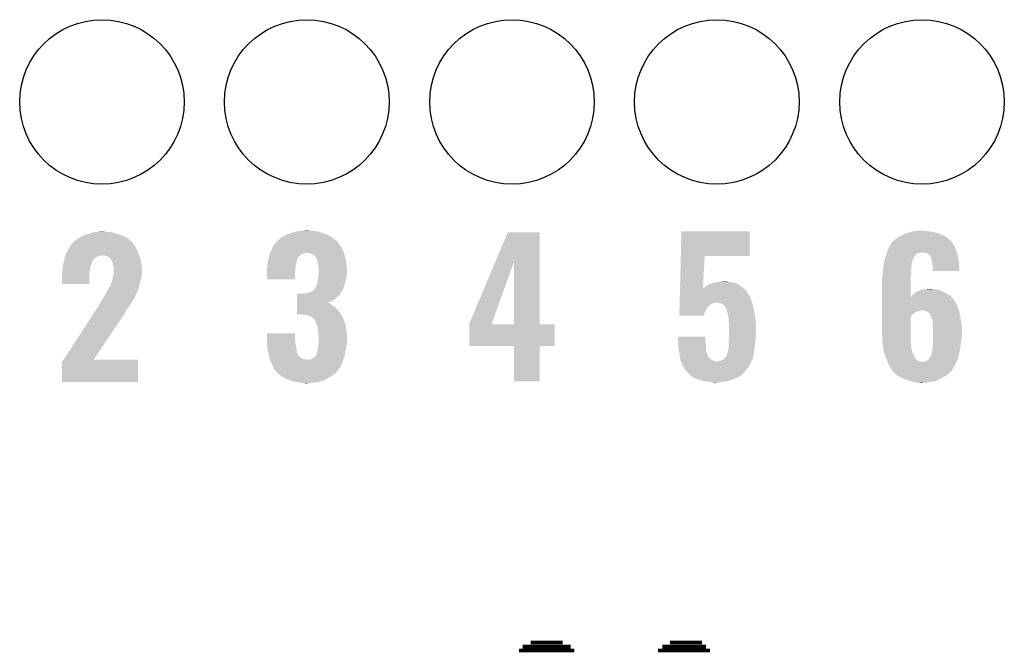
# Model space of a CAD drawing. Extents: x -0.05 to 0.95, y -0.15 to 1.54.
# Tile 17 of 32: x 0.28 to 0.56, y 0.75 to 0.94. Entities that reach past the tile are written whole.
import ezdxf

# ---------------------------------------------------------------- set-up
doc = ezdxf.new("R2010")
doc.units = 0
doc.layers.get('0').update_dxf_attribs({"linetype": 'CONTINUOUS'})
doc.layers.add('GEOMAGNETIC_2_CLICK_V101_GTO', color=14, linetype='CONTINUOUS')
doc.layers.add('GEOMAGNETIC_2_CLICK_V101_GTS', color=12, linetype='CONTINUOUS')

# ---------------------------------------------------------------- blocks, each defined once
blk = doc.blocks.new('ROUND_39')
blk.add_circle((0, 0), 0.0237)

msp = doc.modelspace()

# ---------------------------------------------------------------- linework, layer by layer
at = {"layer": 'GEOMAGNETIC_2_CLICK_V101_GTO', "const_width": 0.0011}
for points in [[(0.4259, 0.7576), (0.4351, 0.7576)], [(0.466, 0.7576), (0.4752, 0.7576)], [(0.4225, 0.7553), (0.4385, 0.7553)], [(0.4236, 0.7564), (0.4374, 0.7564)], [(0.4626, 0.7553), (0.4775, 0.7553)], [(0.4638, 0.7564), (0.4764, 0.7564)]]:
    msp.add_lwpolyline(points, dxfattribs=at)
at = {"layer": 'GEOMAGNETIC_2_CLICK_V101_GTO'}
for points in [[(0.36045, 0.8763), (0.3614, 0.8764), (0.3623, 0.8763), (0.3619, 0.8764)], [(0.2942, 0.8731), (0.2949, 0.8736), (0.3109, 0.8731), (0.31035, 0.8736)], [(0.2949, 0.8736), (0.29561, 0.8741), (0.31035, 0.8736), (0.3098, 0.8741)], [(0.29561, 0.8741), (0.2959, 0.8743), (0.3098, 0.8741), (0.3094, 0.8743)], [(0.2959, 0.8743), (0.2969, 0.8748), (0.3094, 0.8743), (0.3084, 0.8748)], [(0.2969, 0.8748), (0.2971, 0.8749), (0.3084, 0.8748), (0.30812, 0.8749)], [(0.2971, 0.8749), (0.2983, 0.8753), (0.30812, 0.8749), (0.307, 0.8753)], [(0.2983, 0.8753), (0.2986, 0.8754), (0.307, 0.8753), (0.30668, 0.8754)], [(0.2986, 0.8754), (0.29968, 0.8757), (0.30668, 0.8754), (0.3057, 0.8757)], [(0.29968, 0.8757), (0.3004, 0.8759), (0.3057, 0.8757), (0.3044, 0.8759)], [(0.3004, 0.8759), (0.3025, 0.876), (0.3034, 0.8759), (0.303, 0.876)], [(0.35295, 0.8734), (0.353, 0.8735), (0.3699, 0.8734), (0.36977, 0.8735)], [(0.353, 0.8735), (0.3535, 0.8738), (0.36977, 0.8735), (0.36938, 0.8738)], [(0.3535, 0.8738), (0.3541, 0.8743), (0.36938, 0.8738), (0.36873, 0.8743)], [(0.3541, 0.8743), (0.35425, 0.8744), (0.36873, 0.8743), (0.3686, 0.8744)], [(0.35425, 0.8744), (0.355, 0.8749), (0.3686, 0.8744), (0.36767, 0.8749)], [(0.355, 0.8749), (0.35552, 0.8751), (0.36767, 0.8749), (0.3673, 0.8751)], [(0.35552, 0.8751), (0.3563, 0.8754), (0.3673, 0.8751), (0.36646, 0.8754)], [(0.3563, 0.8754), (0.3577, 0.8759), (0.36646, 0.8754), (0.36506, 0.8759)], [(0.3577, 0.8759), (0.3589, 0.8761), (0.36506, 0.8759), (0.3645, 0.8761)], [(0.3589, 0.8761), (0.3595, 0.8762), (0.3645, 0.8761), (0.3633, 0.8762)], [(0.3595, 0.8762), (0.36045, 0.8763), (0.3633, 0.8762), (0.3623, 0.8763)], [(0.41575, 0.8674), (0.4193, 0.8758), (0.4285, 0.8674), (0.4285, 0.8758)], [(0.4193, 0.8758), (0.4193, 0.8758), (0.4285, 0.8758), (0.4193, 0.8758)], [(0.46913, 0.869), (0.4693, 0.8761), (0.489, 0.869), (0.489, 0.8761)], [(0.4693, 0.8761), (0.4693, 0.8761), (0.489, 0.8761), (0.4693, 0.8761)], [(0.5301, 0.873), (0.5306, 0.8735), (0.5472, 0.873), (0.5467, 0.8735)], [(0.5306, 0.8735), (0.5308, 0.8737), (0.5467, 0.8735), (0.54648, 0.8737)], [(0.5308, 0.8737), (0.5317, 0.8744), (0.54648, 0.8737), (0.5457, 0.8744)], [(0.5317, 0.8744), (0.5328, 0.875), (0.5457, 0.8744), (0.54459, 0.875)], [(0.5328, 0.875), (0.53307, 0.8751), (0.54459, 0.875), (0.5444, 0.8751)], [(0.53307, 0.8751), (0.5336, 0.8753), (0.5444, 0.8751), (0.54388, 0.8753)], [(0.5336, 0.8753), (0.5342, 0.8756), (0.54388, 0.8753), (0.5431, 0.8756)], [(0.5342, 0.8756), (0.5344, 0.8757), (0.5431, 0.8756), (0.54263, 0.8757)], [(0.5344, 0.8757), (0.5353, 0.8759), (0.54263, 0.8757), (0.5417, 0.8759)], [(0.5353, 0.8759), (0.5362, 0.8761), (0.5417, 0.8759), (0.5404, 0.8761)], [(0.5362, 0.8761), (0.5373, 0.8763), (0.5404, 0.8761), (0.5394, 0.8763)], [(0.29215, 0.8698), (0.2927, 0.8709), (0.3129, 0.8698), (0.3124, 0.8709)], [(0.2927, 0.8709), (0.2928, 0.8711), (0.3124, 0.8709), (0.3123, 0.8711)], [(0.2928, 0.8711), (0.29331, 0.8719), (0.3123, 0.8711), (0.3119, 0.8719)], [(0.29331, 0.8719), (0.2937, 0.8725), (0.3119, 0.8719), (0.31147, 0.8725)], [(0.2937, 0.8725), (0.2938, 0.8726), (0.31147, 0.8725), (0.3114, 0.8726)], [(0.2938, 0.8726), (0.2939, 0.8727), (0.3114, 0.8726), (0.3113, 0.8727)], [(0.2939, 0.8727), (0.2942, 0.8731), (0.3113, 0.8727), (0.3109, 0.8731)], [(0.3511, 0.8706), (0.35142, 0.8712), (0.37177, 0.8706), (0.3715, 0.8712)], [(0.35142, 0.8712), (0.3519, 0.8721), (0.3715, 0.8712), (0.3709, 0.8721)], [(0.3519, 0.8721), (0.35257, 0.8729), (0.3709, 0.8721), (0.3704, 0.8729)], [(0.35257, 0.8729), (0.35282, 0.8732), (0.3704, 0.8729), (0.37, 0.8732)], [(0.35282, 0.8732), (0.3529, 0.8733), (0.37, 0.8732), (0.36995, 0.8733)], [(0.3529, 0.8733), (0.35295, 0.8734), (0.36995, 0.8733), (0.3699, 0.8734)], [(0.52863, 0.8704), (0.5288, 0.8709), (0.5485, 0.8704), (0.54832, 0.8709)], [(0.5288, 0.8709), (0.52912, 0.8715), (0.54832, 0.8709), (0.5481, 0.8715)], [(0.52912, 0.8715), (0.5296, 0.8724), (0.5481, 0.8715), (0.5476, 0.8724)], [(0.5296, 0.8725), (0.5301, 0.873), (0.54753, 0.8725), (0.5472, 0.873)], [(0.5296, 0.8724), (0.5296, 0.8725), (0.5476, 0.8724), (0.54753, 0.8725)], [(0.29134, 0.8671), (0.2915, 0.8679), (0.2994, 0.8671), (0.29993, 0.8679)], [(0.2915, 0.8679), (0.29153, 0.868), (0.29993, 0.8679), (0.3, 0.868)], [(0.29153, 0.868), (0.29166, 0.8684), (0.3, 0.868), (0.3004, 0.8684)], [(0.29166, 0.8684), (0.29178, 0.8688), (0.3004, 0.8684), (0.301, 0.8688)], [(0.29178, 0.8688), (0.29181, 0.8689), (0.301, 0.8688), (0.3015, 0.8689)], [(0.29181, 0.8689), (0.29187, 0.8691), (0.3015, 0.8689), (0.3019, 0.8691)], [(0.29187, 0.8691), (0.29191, 0.8692), (0.3019, 0.8691), (0.3024, 0.8692)], [(0.29191, 0.8692), (0.292, 0.8695), (0.31311, 0.8692), (0.31301, 0.8695)], [(0.292, 0.8695), (0.29215, 0.8698), (0.31301, 0.8695), (0.3129, 0.8698)], [(0.3037, 0.869), (0.3027, 0.8692), (0.31319, 0.869), (0.31311, 0.8692)], [(0.3044, 0.8687), (0.3037, 0.869), (0.31329, 0.8687), (0.31319, 0.869)], [(0.3047, 0.8684), (0.3044, 0.8687), (0.3134, 0.8684), (0.31329, 0.8687)], [(0.3049, 0.8682), (0.3047, 0.8684), (0.31345, 0.8682), (0.3134, 0.8684)], [(0.3049, 0.8681), (0.3049, 0.8682), (0.31347, 0.8681), (0.31345, 0.8682)], [(0.3052, 0.8677), (0.3049, 0.8681), (0.31356, 0.8677), (0.31347, 0.8681)], [(0.3503, 0.8678), (0.35036, 0.8681), (0.3585, 0.8678), (0.3587, 0.8681)], [(0.35036, 0.8681), (0.35041, 0.8683), (0.3587, 0.8681), (0.3588, 0.8683)], [(0.35041, 0.8683), (0.35043, 0.8684), (0.3588, 0.8683), (0.3588, 0.8684)], [(0.35043, 0.8684), (0.35054, 0.8689), (0.3588, 0.8684), (0.3591, 0.8689)], [(0.35054, 0.8689), (0.3506, 0.8692), (0.3591, 0.8689), (0.3595, 0.8692)], [(0.3506, 0.8692), (0.35074, 0.8696), (0.3595, 0.8692), (0.3599, 0.8696)], [(0.35074, 0.8696), (0.35078, 0.8697), (0.3599, 0.8696), (0.3604, 0.8697)], [(0.35078, 0.8697), (0.35085, 0.8699), (0.3604, 0.8697), (0.361, 0.8699)], [(0.35085, 0.8699), (0.35092, 0.8701), (0.37207, 0.8699), (0.372, 0.8701)], [(0.35085, 0.8699), (0.35085, 0.8699), (0.361, 0.8699), (0.3614, 0.8699)], [(0.35092, 0.8701), (0.3511, 0.8706), (0.372, 0.8701), (0.37177, 0.8706)], [(0.3626, 0.8697), (0.3614, 0.8699), (0.37213, 0.8697), (0.37207, 0.8699)], [(0.363, 0.8695), (0.3626, 0.8697), (0.3722, 0.8695), (0.37213, 0.8697)], [(0.3635, 0.8692), (0.363, 0.8695), (0.3723, 0.8692), (0.3722, 0.8695)], [(0.3639, 0.8688), (0.3635, 0.8692), (0.37243, 0.8688), (0.3723, 0.8692)], [(0.364, 0.8686), (0.3639, 0.8688), (0.3725, 0.8686), (0.37243, 0.8688)], [(0.3643, 0.868), (0.364, 0.8686), (0.37261, 0.868), (0.3725, 0.8686)], [(0.3645, 0.8674), (0.3643, 0.868), (0.37271, 0.8674), (0.37261, 0.868)], [(0.4689, 0.8598), (0.46913, 0.869), (0.47551, 0.8598), (0.476, 0.869)], [(0.46913, 0.869), (0.46913, 0.869), (0.476, 0.869), (0.489, 0.869)], [(0.5277, 0.8674), (0.52796, 0.8683), (0.53574, 0.8674), (0.5361, 0.8683)], [(0.52796, 0.8683), (0.52814, 0.8689), (0.5361, 0.8683), (0.5363, 0.8689)], [(0.52814, 0.8689), (0.52817, 0.869), (0.5363, 0.8689), (0.5365, 0.869)], [(0.52817, 0.869), (0.5282, 0.8691), (0.5365, 0.869), (0.53655, 0.8691)], [(0.5282, 0.8691), (0.52823, 0.8692), (0.53655, 0.8691), (0.5366, 0.8692)], [(0.52823, 0.8692), (0.5284, 0.8697), (0.5366, 0.8692), (0.5372, 0.8697)], [(0.5284, 0.8697), (0.52847, 0.8699), (0.5372, 0.8697), (0.5379, 0.8699)], [(0.52847, 0.8699), (0.5285, 0.87), (0.5379, 0.8699), (0.5384, 0.87)], [(0.5285, 0.87), (0.52863, 0.8704), (0.54861, 0.87), (0.5485, 0.8704)], [(0.5393, 0.8699), (0.5387, 0.87), (0.54864, 0.8699), (0.54861, 0.87)], [(0.5402, 0.8697), (0.5398, 0.8699), (0.5487, 0.8697), (0.54864, 0.8699)], [(0.5406, 0.8694), (0.5402, 0.8697), (0.54879, 0.8694), (0.5487, 0.8697)], [(0.541, 0.869), (0.5406, 0.8694), (0.5489, 0.869), (0.54879, 0.8694)], [(0.5411, 0.8689), (0.541, 0.869), (0.54892, 0.8689), (0.5489, 0.869)], [(0.5412, 0.8684), (0.5411, 0.8689), (0.54901, 0.8684), (0.54892, 0.8689)], [(0.5414, 0.8677), (0.5412, 0.8684), (0.54914, 0.8677), (0.54901, 0.8684)], [(0.291, 0.865), (0.29109, 0.8656), (0.29892, 0.865), (0.299, 0.8656)], [(0.291, 0.8648), (0.291, 0.865), (0.2989, 0.8648), (0.29892, 0.865)], [(0.29109, 0.8656), (0.29119, 0.8663), (0.299, 0.8656), (0.2992, 0.8663)], [(0.29119, 0.8663), (0.2912, 0.8664), (0.2992, 0.8663), (0.29924, 0.8664)], [(0.2912, 0.8664), (0.29128, 0.8668), (0.29924, 0.8664), (0.2994, 0.8668)], [(0.29128, 0.8668), (0.29134, 0.8671), (0.2994, 0.8668), (0.2994, 0.8671)], [(0.3054, 0.8672), (0.3052, 0.8677), (0.31368, 0.8672), (0.31356, 0.8677)], [(0.30554, 0.8667), (0.3054, 0.8672), (0.3138, 0.8667), (0.31368, 0.8672)], [(0.3057, 0.8661), (0.30554, 0.8667), (0.31383, 0.8661), (0.3138, 0.8667)], [(0.3058, 0.8657), (0.3057, 0.8661), (0.31385, 0.8657), (0.31383, 0.8661)], [(0.3058, 0.8648), (0.3058, 0.8657), (0.3139, 0.8648), (0.31385, 0.8657)], [(0.3499, 0.8651), (0.34992, 0.8652), (0.35809, 0.8651), (0.3581, 0.8652)], [(0.3499, 0.8642), (0.3499, 0.8651), (0.358, 0.8642), (0.35809, 0.8651)], [(0.34992, 0.8652), (0.35, 0.8656), (0.3581, 0.8652), (0.35814, 0.8656)], [(0.35, 0.8666), (0.35002, 0.8667), (0.35828, 0.8666), (0.3583, 0.8667)], [(0.35, 0.8661), (0.35, 0.8666), (0.3582, 0.8661), (0.35828, 0.8666)], [(0.35, 0.8656), (0.35, 0.8661), (0.35814, 0.8656), (0.3582, 0.8661)], [(0.35002, 0.8667), (0.35018, 0.8673), (0.3583, 0.8667), (0.3585, 0.8673)], [(0.35018, 0.8673), (0.3503, 0.8678), (0.3585, 0.8673), (0.3585, 0.8678)], [(0.36458, 0.8669), (0.3645, 0.8674), (0.3728, 0.8669), (0.37271, 0.8674)], [(0.3647, 0.8661), (0.36458, 0.8669), (0.37288, 0.8661), (0.3728, 0.8669)], [(0.3648, 0.8654), (0.3647, 0.8661), (0.37295, 0.8654), (0.37288, 0.8661)], [(0.3648, 0.8649), (0.3648, 0.8654), (0.373, 0.8649), (0.37295, 0.8654)], [(0.4082, 0.8495), (0.41575, 0.8674), (0.41467, 0.8495), (0.4211, 0.8674)], [(0.4211, 0.8493), (0.4211, 0.8674), (0.4285, 0.8493), (0.4285, 0.8674)], [(0.52733, 0.8645), (0.52738, 0.8653), (0.5354, 0.8645), (0.5355, 0.8653)], [(0.52738, 0.8653), (0.5274, 0.8656), (0.5355, 0.8653), (0.5355, 0.8656)], [(0.5274, 0.8656), (0.52745, 0.8659), (0.5355, 0.8656), (0.5355, 0.8659)], [(0.52745, 0.8659), (0.52752, 0.8663), (0.5355, 0.8659), (0.5356, 0.8663)], [(0.52752, 0.8663), (0.52757, 0.8666), (0.5356, 0.8663), (0.5356, 0.8666)], [(0.52757, 0.8666), (0.52768, 0.8673), (0.5356, 0.8666), (0.5357, 0.8673)], [(0.52768, 0.8673), (0.5277, 0.8674), (0.5357, 0.8673), (0.53574, 0.8674)], [(0.54145, 0.8674), (0.5414, 0.8677), (0.5492, 0.8674), (0.54914, 0.8677)], [(0.5416, 0.8664), (0.54145, 0.8674), (0.54925, 0.8664), (0.5492, 0.8674)], [(0.5417, 0.8657), (0.5416, 0.8664), (0.54929, 0.8657), (0.54925, 0.8664)], [(0.5417, 0.8654), (0.5417, 0.8657), (0.5493, 0.8654), (0.54929, 0.8657)], [(0.5417, 0.8647), (0.5417, 0.8654), (0.5494, 0.8647), (0.5493, 0.8654)], [(0.2909, 0.8635), (0.291, 0.8639), (0.2988, 0.8635), (0.2988, 0.8639)], [(0.2909, 0.8609), (0.2909, 0.8635), (0.2988, 0.8609), (0.2988, 0.8635)], [(0.291, 0.8639), (0.291, 0.8648), (0.2988, 0.8639), (0.2989, 0.8648)], [(0.30532, 0.8619), (0.3054, 0.8624), (0.3135, 0.8619), (0.31364, 0.8624)], [(0.3054, 0.8624), (0.30545, 0.8626), (0.31364, 0.8624), (0.3137, 0.8626)], [(0.30545, 0.8626), (0.30562, 0.8633), (0.3137, 0.8626), (0.3138, 0.8633)], [(0.30562, 0.8633), (0.30578, 0.8639), (0.3138, 0.8633), (0.3139, 0.8639)], [(0.30578, 0.8639), (0.3058, 0.864), (0.3139, 0.8639), (0.3139, 0.864)], [(0.3058, 0.864), (0.3058, 0.8648), (0.3139, 0.864), (0.3139, 0.8648)], [(0.3499, 0.8623), (0.3499, 0.8642), (0.358, 0.8623), (0.358, 0.8642)], [(0.36453, 0.8617), (0.3646, 0.8623), (0.3725, 0.8617), (0.37268, 0.8623)], [(0.3646, 0.8623), (0.36464, 0.8627), (0.37268, 0.8623), (0.3728, 0.8627)], [(0.36464, 0.8627), (0.3647, 0.8633), (0.3728, 0.8627), (0.37287, 0.8633)], [(0.3647, 0.8633), (0.36473, 0.8636), (0.37287, 0.8633), (0.3729, 0.8636)], [(0.36473, 0.8636), (0.36478, 0.8643), (0.3729, 0.8636), (0.373, 0.8643)], [(0.36478, 0.8643), (0.3648, 0.8645), (0.373, 0.8643), (0.373, 0.8645)], [(0.3648, 0.8645), (0.3648, 0.8649), (0.373, 0.8645), (0.373, 0.8649)], [(0.5271, 0.8623), (0.52716, 0.8626), (0.5353, 0.8623), (0.5353, 0.8626)], [(0.5271, 0.8571), (0.5271, 0.8623), (0.5353, 0.8571), (0.5353, 0.8623)], [(0.52716, 0.8626), (0.5272, 0.8628), (0.5353, 0.8626), (0.53532, 0.8628)], [(0.5272, 0.8634), (0.52723, 0.8636), (0.53538, 0.8634), (0.5354, 0.8636)], [(0.5272, 0.8628), (0.5272, 0.8634), (0.53532, 0.8628), (0.53538, 0.8634)], [(0.52723, 0.8636), (0.5273, 0.864), (0.5354, 0.8636), (0.5354, 0.864)], [(0.5273, 0.864), (0.52733, 0.8645), (0.5354, 0.864), (0.5354, 0.8645)], [(0.3039, 0.8589), (0.30421, 0.8594), (0.3126, 0.8589), (0.3129, 0.8594)], [(0.30421, 0.8594), (0.3044, 0.8597), (0.3129, 0.8594), (0.31296, 0.8597)], [(0.3044, 0.8597), (0.30451, 0.8599), (0.31296, 0.8597), (0.313, 0.8599)], [(0.30451, 0.8599), (0.30463, 0.8601), (0.313, 0.8599), (0.3131, 0.8601)], [(0.30463, 0.8601), (0.30469, 0.8602), (0.3131, 0.8601), (0.3131, 0.8602)], [(0.30469, 0.8602), (0.3048, 0.8604), (0.3131, 0.8602), (0.31315, 0.8604)], [(0.3048, 0.8604), (0.3049, 0.8605), (0.31315, 0.8604), (0.31317, 0.8605)], [(0.3049, 0.8608), (0.3051, 0.8612), (0.31324, 0.8608), (0.31334, 0.8612)], [(0.3049, 0.8605), (0.3049, 0.8608), (0.31317, 0.8605), (0.31324, 0.8608)], [(0.3051, 0.8612), (0.3053, 0.8618), (0.31334, 0.8612), (0.31348, 0.8618)], [(0.3053, 0.8618), (0.30532, 0.8619), (0.31348, 0.8618), (0.3135, 0.8619)], [(0.3633, 0.8591), (0.3637, 0.8596), (0.37165, 0.8591), (0.3719, 0.8596)], [(0.3638, 0.8596), (0.3639, 0.8598), (0.3719, 0.8596), (0.37197, 0.8598)], [(0.3639, 0.8598), (0.364, 0.8602), (0.37197, 0.8598), (0.37212, 0.8602)], [(0.364, 0.8602), (0.3643, 0.8607), (0.37212, 0.8602), (0.3723, 0.8607)], [(0.3643, 0.8607), (0.3645, 0.8614), (0.3723, 0.8607), (0.37244, 0.8614)], [(0.3645, 0.8614), (0.36453, 0.8617), (0.37244, 0.8614), (0.3725, 0.8617)], [(0.46889, 0.8593), (0.4689, 0.8597), (0.4876, 0.8593), (0.48715, 0.8597)], [(0.4689, 0.8597), (0.4689, 0.8598), (0.4755, 0.8597), (0.4757, 0.8598)], [(0.4755, 0.8597), (0.47551, 0.8598), (0.48715, 0.8597), (0.48704, 0.8598)], [(0.4757, 0.8598), (0.4761, 0.8601), (0.48704, 0.8598), (0.48671, 0.8601)], [(0.4761, 0.8601), (0.4762, 0.8602), (0.48671, 0.8601), (0.4866, 0.8602)], [(0.4762, 0.8602), (0.4764, 0.8604), (0.4866, 0.8602), (0.48629, 0.8604)], [(0.4764, 0.8604), (0.4769, 0.8606), (0.48629, 0.8604), (0.48597, 0.8606)], [(0.4769, 0.8606), (0.4774, 0.8609), (0.48597, 0.8606), (0.4855, 0.8609)], [(0.4774, 0.8609), (0.478, 0.8611), (0.4855, 0.8609), (0.48495, 0.8611)], [(0.4781, 0.8611), (0.4787, 0.8613), (0.48495, 0.8611), (0.4844, 0.8613)], [(0.4787, 0.8613), (0.4792, 0.8614), (0.4844, 0.8613), (0.4839, 0.8614)], [(0.4792, 0.8614), (0.4798, 0.8615), (0.4839, 0.8614), (0.4834, 0.8615)], [(0.4798, 0.8615), (0.4804, 0.8616), (0.4834, 0.8615), (0.4827, 0.8616)], [(0.4804, 0.8616), (0.4819, 0.8617), (0.4827, 0.8616), (0.4824, 0.8617)], [(0.4819, 0.8617), (0.4819, 0.8617), (0.4824, 0.8617), (0.4819, 0.8617)], [(0.5385, 0.8592), (0.5391, 0.8594), (0.54333, 0.8592), (0.5426, 0.8594)], [(0.5397, 0.8594), (0.541, 0.8595), (0.5417, 0.8594), (0.5414, 0.8595)], [(0.541, 0.8595), (0.541, 0.8595), (0.5414, 0.8595), (0.541, 0.8595)], [(0.3024, 0.8563), (0.3025, 0.8565), (0.3114, 0.8563), (0.31151, 0.8565)], [(0.3025, 0.8565), (0.3029, 0.8572), (0.31151, 0.8565), (0.31188, 0.8572)], [(0.3029, 0.8572), (0.30315, 0.8576), (0.31188, 0.8572), (0.3121, 0.8576)], [(0.30315, 0.8576), (0.3034, 0.858), (0.3121, 0.8576), (0.31225, 0.858)], [(0.3034, 0.858), (0.3039, 0.8589), (0.31225, 0.858), (0.3126, 0.8589)], [(0.3586, 0.8578), (0.3586, 0.8581), (0.3708, 0.8578), (0.37102, 0.8581)], [(0.3586, 0.8568), (0.3586, 0.8578), (0.3698, 0.8568), (0.3708, 0.8578)], [(0.3586, 0.8563), (0.3586, 0.8568), (0.3691, 0.8563), (0.3698, 0.8568)], [(0.3604, 0.8581), (0.3609, 0.8582), (0.37102, 0.8581), (0.3711, 0.8582)], [(0.3609, 0.8582), (0.3615, 0.8583), (0.3711, 0.8582), (0.37115, 0.8583)], [(0.3615, 0.8583), (0.3624, 0.8586), (0.37115, 0.8583), (0.3713, 0.8586)], [(0.3624, 0.8586), (0.3627, 0.8587), (0.3714, 0.8586), (0.37145, 0.8587)], [(0.3624, 0.8586), (0.3624, 0.8586), (0.3713, 0.8586), (0.3714, 0.8586)], [(0.3627, 0.8587), (0.3633, 0.8591), (0.37145, 0.8587), (0.37165, 0.8591)], [(0.46879, 0.8556), (0.46882, 0.8567), (0.48967, 0.8556), (0.4893, 0.8567)], [(0.46882, 0.8567), (0.46884, 0.8574), (0.4893, 0.8567), (0.4889, 0.8574)], [(0.46884, 0.8574), (0.46885, 0.8579), (0.4889, 0.8574), (0.4886, 0.8579)], [(0.46885, 0.8579), (0.46886, 0.8581), (0.4886, 0.8579), (0.4885, 0.8581)], [(0.46886, 0.8581), (0.46887, 0.8588), (0.4885, 0.8581), (0.4881, 0.8588)], [(0.46887, 0.8588), (0.46889, 0.8593), (0.4881, 0.8588), (0.4876, 0.8593)], [(0.5271, 0.8562), (0.5271, 0.8571), (0.5479, 0.8562), (0.54716, 0.8571)], [(0.5353, 0.8571), (0.5355, 0.8572), (0.54716, 0.8571), (0.54708, 0.8572)], [(0.5355, 0.8572), (0.53556, 0.8573), (0.54708, 0.8572), (0.547, 0.8573)], [(0.53556, 0.8573), (0.5358, 0.8577), (0.547, 0.8573), (0.54645, 0.8577)], [(0.5358, 0.8577), (0.53627, 0.8581), (0.54645, 0.8577), (0.5459, 0.8581)], [(0.53627, 0.8581), (0.5365, 0.8583), (0.5459, 0.8581), (0.5455, 0.8583)], [(0.5365, 0.8583), (0.53717, 0.8587), (0.5455, 0.8583), (0.5447, 0.8587)], [(0.53717, 0.8587), (0.5375, 0.8589), (0.5447, 0.8587), (0.5442, 0.8589)], [(0.5377, 0.8589), (0.5381, 0.8591), (0.5442, 0.8589), (0.5437, 0.8591)], [(0.5381, 0.8591), (0.5385, 0.8592), (0.5437, 0.8591), (0.54333, 0.8592)], [(0.30078, 0.8536), (0.3013, 0.8544), (0.3096, 0.8536), (0.3102, 0.8544)], [(0.3013, 0.8544), (0.30166, 0.855), (0.3102, 0.8544), (0.3106, 0.855)], [(0.30166, 0.855), (0.3019, 0.8554), (0.3106, 0.855), (0.3108, 0.8554)], [(0.3019, 0.8556), (0.3022, 0.8559), (0.3109, 0.8556), (0.3112, 0.8559)], [(0.3019, 0.8554), (0.3019, 0.8556), (0.3108, 0.8554), (0.3109, 0.8556)], [(0.3022, 0.8559), (0.30235, 0.8562), (0.3112, 0.8559), (0.3113, 0.8562)], [(0.30235, 0.8562), (0.3024, 0.8563), (0.3113, 0.8562), (0.3114, 0.8563)], [(0.3586, 0.8559), (0.3586, 0.8563), (0.3683, 0.8559), (0.3691, 0.8563)], [(0.3586, 0.8556), (0.3586, 0.8559), (0.3675, 0.8556), (0.3683, 0.8559)], [(0.3586, 0.8555), (0.3586, 0.8556), (0.3677, 0.8555), (0.3675, 0.8556)], [(0.3586, 0.8551), (0.3586, 0.8555), (0.3683, 0.8551), (0.3677, 0.8555)], [(0.3586, 0.8548), (0.3586, 0.8551), (0.3687, 0.8548), (0.3683, 0.8551)], [(0.3586, 0.8545), (0.3586, 0.8548), (0.3692, 0.8545), (0.3687, 0.8548)], [(0.3586, 0.8541), (0.3586, 0.8545), (0.3697, 0.8541), (0.3692, 0.8545)], [(0.3586, 0.8536), (0.3586, 0.8541), (0.3702, 0.8536), (0.3697, 0.8541)], [(0.46873, 0.853), (0.46875, 0.854), (0.4761, 0.853), (0.4767, 0.854)], [(0.46875, 0.854), (0.46877, 0.8547), (0.4767, 0.854), (0.4773, 0.8547)], [(0.46877, 0.8547), (0.46878, 0.8551), (0.4773, 0.8547), (0.4779, 0.8551)], [(0.46878, 0.8551), (0.46879, 0.8554), (0.4779, 0.8551), (0.4784, 0.8554)], [(0.46879, 0.8555), (0.46879, 0.8556), (0.4789, 0.8555), (0.4793, 0.8556)], [(0.46879, 0.8554), (0.46879, 0.8555), (0.4784, 0.8554), (0.4789, 0.8555)], [(0.4801, 0.8555), (0.4794, 0.8556), (0.4897, 0.8555), (0.48967, 0.8556)], [(0.4808, 0.8553), (0.4801, 0.8555), (0.48975, 0.8553), (0.4897, 0.8555)], [(0.4813, 0.855), (0.4808, 0.8553), (0.48982, 0.855), (0.48975, 0.8553)], [(0.4817, 0.8547), (0.4813, 0.855), (0.48988, 0.8547), (0.48982, 0.855)], [(0.4819, 0.8543), (0.4817, 0.8547), (0.48998, 0.8543), (0.48988, 0.8547)], [(0.48197, 0.8542), (0.4819, 0.8543), (0.49, 0.8542), (0.48998, 0.8543)], [(0.4821, 0.854), (0.48197, 0.8542), (0.49004, 0.854), (0.49, 0.8542)], [(0.4823, 0.8538), (0.4821, 0.854), (0.49009, 0.8538), (0.49004, 0.854)], [(0.4823, 0.8537), (0.4823, 0.8538), (0.49011, 0.8537), (0.49009, 0.8538)], [(0.4825, 0.8529), (0.4823, 0.8537), (0.49029, 0.8529), (0.49011, 0.8537)], [(0.5271, 0.8556), (0.5271, 0.8562), (0.5482, 0.8556), (0.5479, 0.8562)], [(0.5271, 0.8549), (0.5271, 0.8556), (0.5486, 0.8549), (0.5482, 0.8556)], [(0.5271, 0.8539), (0.5271, 0.8549), (0.549, 0.8539), (0.5486, 0.8549)], [(0.5271, 0.8533), (0.5271, 0.8539), (0.54918, 0.8533), (0.549, 0.8539)], [(0.29135, 0.8391), (0.29941, 0.8515), (0.3, 0.8391), (0.3083, 0.8515)], [(0.29941, 0.8515), (0.30013, 0.8526), (0.3083, 0.8515), (0.309, 0.8526)], [(0.30013, 0.8526), (0.30078, 0.8536), (0.309, 0.8526), (0.3096, 0.8536)], [(0.3586, 0.8522), (0.3586, 0.8536), (0.3712, 0.8522), (0.3702, 0.8536)], [(0.36, 0.8521), (0.3599, 0.8522), (0.37126, 0.8521), (0.3712, 0.8522)], [(0.361, 0.852), (0.3601, 0.8521), (0.37133, 0.852), (0.37126, 0.8521)], [(0.3618, 0.8518), (0.361, 0.852), (0.37145, 0.8518), (0.37133, 0.852)], [(0.3625, 0.8516), (0.3618, 0.8518), (0.37157, 0.8516), (0.37145, 0.8518)], [(0.36275, 0.8514), (0.3625, 0.8516), (0.3717, 0.8514), (0.37157, 0.8516)], [(0.363, 0.8512), (0.36275, 0.8514), (0.37178, 0.8512), (0.3717, 0.8514)], [(0.3634, 0.8509), (0.363, 0.8512), (0.3719, 0.8509), (0.37178, 0.8512)], [(0.3636, 0.8507), (0.3634, 0.8509), (0.37198, 0.8507), (0.3719, 0.8509)], [(0.4687, 0.8518), (0.46871, 0.8524), (0.4758, 0.8518), (0.4759, 0.8524)], [(0.46871, 0.8524), (0.46873, 0.853), (0.4759, 0.8524), (0.4761, 0.853)], [(0.4826, 0.8524), (0.4825, 0.8529), (0.4904, 0.8524), (0.49029, 0.8529)], [(0.4827, 0.8519), (0.4826, 0.8524), (0.49047, 0.8519), (0.4904, 0.8524)], [(0.4829, 0.851), (0.4827, 0.8519), (0.49061, 0.851), (0.49047, 0.8519)], [(0.4829, 0.8504), (0.4829, 0.851), (0.4907, 0.8504), (0.49061, 0.851)], [(0.5271, 0.8532), (0.5271, 0.8533), (0.538, 0.8532), (0.5385, 0.8533)], [(0.5271, 0.853), (0.5271, 0.8532), (0.5373, 0.853), (0.538, 0.8532)], [(0.5271, 0.8527), (0.5271, 0.853), (0.5366, 0.8527), (0.5373, 0.853)], [(0.5271, 0.8526), (0.5271, 0.8527), (0.5364, 0.8526), (0.5366, 0.8527)], [(0.5271, 0.8519), (0.5271, 0.8526), (0.5357, 0.8519), (0.5364, 0.8526)], [(0.5271, 0.8513), (0.5271, 0.8519), (0.5353, 0.8513), (0.5357, 0.8519)], [(0.5271, 0.8464), (0.5271, 0.8513), (0.5353, 0.8464), (0.5353, 0.8513)], [(0.5396, 0.8531), (0.5392, 0.8533), (0.54925, 0.8531), (0.54918, 0.8533)], [(0.5402, 0.8529), (0.5396, 0.8531), (0.54931, 0.8529), (0.54925, 0.8531)], [(0.54058, 0.8526), (0.5402, 0.8529), (0.5494, 0.8526), (0.54931, 0.8529)], [(0.5407, 0.8525), (0.54058, 0.8526), (0.54942, 0.8525), (0.5494, 0.8526)], [(0.5408, 0.8524), (0.5407, 0.8525), (0.54944, 0.8524), (0.54942, 0.8525)], [(0.5412, 0.8516), (0.5408, 0.8524), (0.54959, 0.8516), (0.54944, 0.8524)], [(0.54143, 0.851), (0.5412, 0.8516), (0.5497, 0.851), (0.54959, 0.8516)], [(0.5415, 0.8508), (0.54143, 0.851), (0.54973, 0.8508), (0.5497, 0.851)], [(0.3637, 0.8505), (0.3636, 0.8507), (0.37206, 0.8505), (0.37198, 0.8507)], [(0.3638, 0.8504), (0.3637, 0.8505), (0.3721, 0.8504), (0.37206, 0.8505)], [(0.3641, 0.8497), (0.3638, 0.8504), (0.37238, 0.8497), (0.3721, 0.8504)], [(0.36421, 0.8494), (0.3641, 0.8497), (0.3725, 0.8494), (0.37238, 0.8497)], [(0.3644, 0.8489), (0.36421, 0.8494), (0.37258, 0.8489), (0.3725, 0.8494)], [(0.36452, 0.8482), (0.3644, 0.8489), (0.3727, 0.8482), (0.37258, 0.8489)], [(0.3647, 0.8472), (0.36452, 0.8482), (0.37285, 0.8472), (0.3727, 0.8482)], [(0.4082, 0.8493), (0.4082, 0.8495), (0.4146, 0.8493), (0.41467, 0.8495)], [(0.4082, 0.843), (0.4082, 0.8493), (0.4328, 0.843), (0.4328, 0.8493)], [(0.4082, 0.8493), (0.4082, 0.8493), (0.4328, 0.8493), (0.4285, 0.8493)], [(0.4082, 0.8493), (0.4082, 0.8493), (0.4211, 0.8493), (0.4146, 0.8493)], [(0.4829, 0.85), (0.4829, 0.8504), (0.49072, 0.85), (0.4907, 0.8504)], [(0.483, 0.8492), (0.4829, 0.85), (0.49075, 0.8492), (0.49072, 0.85)], [(0.483, 0.8482), (0.483, 0.8492), (0.4908, 0.8482), (0.49075, 0.8492)], [(0.483, 0.8474), (0.483, 0.8482), (0.4908, 0.8474), (0.4908, 0.8482)], [(0.5416, 0.8504), (0.5415, 0.8508), (0.5498, 0.8504), (0.54973, 0.8508)], [(0.5417, 0.8502), (0.5416, 0.8504), (0.54983, 0.8502), (0.5498, 0.8504)], [(0.5417, 0.8492), (0.5417, 0.8502), (0.55, 0.8492), (0.54983, 0.8502)], [(0.5417, 0.8487), (0.5417, 0.8492), (0.55002, 0.8487), (0.55, 0.8492)], [(0.5418, 0.8474), (0.5417, 0.8487), (0.55009, 0.8474), (0.55002, 0.8487)], [(0.3499, 0.8452), (0.3499, 0.8467), (0.358, 0.8452), (0.358, 0.8467)], [(0.3499, 0.8467), (0.3499, 0.8467), (0.358, 0.8467), (0.3499, 0.8467)], [(0.34992, 0.8447), (0.3499, 0.8452), (0.358, 0.8447), (0.358, 0.8452)], [(0.3647, 0.8469), (0.3647, 0.8472), (0.3729, 0.8469), (0.37285, 0.8472)], [(0.3647, 0.8464), (0.3647, 0.8469), (0.37293, 0.8464), (0.3729, 0.8469)], [(0.3648, 0.8458), (0.3647, 0.8464), (0.37297, 0.8458), (0.37293, 0.8464)], [(0.3648, 0.8454), (0.3648, 0.8458), (0.373, 0.8454), (0.37297, 0.8458)], [(0.3648, 0.8444), (0.3648, 0.8454), (0.373, 0.8444), (0.373, 0.8454)], [(0.46838, 0.8444), (0.4683, 0.8457), (0.4762, 0.8444), (0.4762, 0.8457)], [(0.4683, 0.8457), (0.4683, 0.8457), (0.4762, 0.8457), (0.4683, 0.8457)], [(0.4829, 0.8446), (0.48298, 0.8453), (0.4906, 0.8446), (0.4907, 0.8453)], [(0.48298, 0.8453), (0.483, 0.8455), (0.4907, 0.8453), (0.4907, 0.8455)], [(0.483, 0.8464), (0.483, 0.8474), (0.4907, 0.8464), (0.4908, 0.8474)], [(0.483, 0.8455), (0.483, 0.8464), (0.4907, 0.8455), (0.4907, 0.8464)], [(0.5272, 0.8441), (0.5271, 0.8464), (0.5353, 0.8441), (0.5353, 0.8464)], [(0.5418, 0.8472), (0.5418, 0.8474), (0.5501, 0.8472), (0.55009, 0.8474)], [(0.5418, 0.846), (0.5418, 0.8472), (0.5501, 0.846), (0.5501, 0.8472)], [(0.5418, 0.8448), (0.5418, 0.846), (0.5499, 0.8448), (0.5501, 0.846)], [(0.34995, 0.8441), (0.34992, 0.8447), (0.3581, 0.8441), (0.358, 0.8447)], [(0.34998, 0.8434), (0.34995, 0.8441), (0.3582, 0.8434), (0.3581, 0.8441)], [(0.35, 0.843), (0.34998, 0.8434), (0.35828, 0.843), (0.3582, 0.8434)], [(0.35019, 0.8418), (0.35, 0.843), (0.3585, 0.8418), (0.35828, 0.843)], [(0.36453, 0.8419), (0.3646, 0.8423), (0.3726, 0.8419), (0.37266, 0.8423)], [(0.3646, 0.8423), (0.3647, 0.8432), (0.37266, 0.8423), (0.3728, 0.8432)], [(0.3647, 0.8432), (0.36478, 0.8439), (0.3728, 0.8432), (0.3729, 0.8439)], [(0.36478, 0.8439), (0.3648, 0.8441), (0.3729, 0.8439), (0.37294, 0.8441)], [(0.3648, 0.8441), (0.3648, 0.8444), (0.37294, 0.8441), (0.373, 0.8444)], [(0.4211, 0.8329), (0.4211, 0.843), (0.4285, 0.8329), (0.4285, 0.843)], [(0.4211, 0.843), (0.4211, 0.843), (0.4285, 0.843), (0.4328, 0.843)], [(0.4684, 0.8441), (0.46838, 0.8444), (0.47624, 0.8441), (0.4762, 0.8444)], [(0.4684, 0.8436), (0.4684, 0.8441), (0.4763, 0.8436), (0.47624, 0.8441)], [(0.4684, 0.8428), (0.4684, 0.8436), (0.47635, 0.8428), (0.4763, 0.8436)], [(0.46854, 0.8419), (0.4684, 0.8428), (0.4764, 0.8419), (0.47635, 0.8428)], [(0.4826, 0.8414), (0.4829, 0.8425), (0.49024, 0.8414), (0.4904, 0.8425)], [(0.4829, 0.8439), (0.4829, 0.8446), (0.4905, 0.8439), (0.4906, 0.8446)], [(0.4829, 0.8425), (0.4829, 0.8439), (0.4904, 0.8425), (0.4905, 0.8439)], [(0.52723, 0.8439), (0.5272, 0.8441), (0.5353, 0.8439), (0.5353, 0.8441)], [(0.52727, 0.8436), (0.52723, 0.8439), (0.5354, 0.8436), (0.5353, 0.8439)], [(0.52741, 0.8426), (0.52727, 0.8436), (0.5355, 0.8426), (0.5354, 0.8436)], [(0.5275, 0.842), (0.52741, 0.8426), (0.53561, 0.842), (0.5355, 0.8426)], [(0.5415, 0.8415), (0.5417, 0.8424), (0.54942, 0.8415), (0.54957, 0.8424)], [(0.5417, 0.8433), (0.5418, 0.8444), (0.54971, 0.8433), (0.54985, 0.8444)], [(0.5417, 0.8432), (0.5417, 0.8433), (0.5497, 0.8432), (0.54971, 0.8433)], [(0.5417, 0.8424), (0.5417, 0.8432), (0.54957, 0.8424), (0.5497, 0.8432)], [(0.5418, 0.8444), (0.5418, 0.8448), (0.54985, 0.8444), (0.5499, 0.8448)], [(0.3503, 0.8411), (0.35019, 0.8418), (0.3586, 0.8411), (0.3585, 0.8418)], [(0.35044, 0.8405), (0.3503, 0.8411), (0.3589, 0.8405), (0.3586, 0.8411)], [(0.35046, 0.8404), (0.35044, 0.8405), (0.3589, 0.8404), (0.3589, 0.8405)], [(0.35051, 0.8402), (0.35046, 0.8404), (0.359, 0.8402), (0.3589, 0.8404)], [(0.35054, 0.8401), (0.35051, 0.8402), (0.3592, 0.8401), (0.359, 0.8402)], [(0.35061, 0.8398), (0.35054, 0.8401), (0.3595, 0.8398), (0.3592, 0.8401)], [(0.35068, 0.8395), (0.35061, 0.8398), (0.3599, 0.8395), (0.3595, 0.8398)], [(0.3507, 0.8394), (0.35068, 0.8395), (0.3601, 0.8394), (0.3599, 0.8395)], [(0.363, 0.8394), (0.3635, 0.8397), (0.37202, 0.8394), (0.37211, 0.8397)], [(0.3635, 0.8397), (0.3639, 0.84), (0.37211, 0.8397), (0.37221, 0.84)], [(0.3639, 0.84), (0.36402, 0.8403), (0.37221, 0.84), (0.3723, 0.8403)], [(0.36402, 0.8403), (0.3641, 0.8405), (0.3723, 0.8403), (0.37234, 0.8405)], [(0.3641, 0.8406), (0.3642, 0.8407), (0.37236, 0.8406), (0.37238, 0.8407)], [(0.3641, 0.8405), (0.3641, 0.8406), (0.37234, 0.8405), (0.37236, 0.8406)], [(0.3642, 0.8407), (0.3644, 0.8412), (0.37238, 0.8407), (0.37247, 0.8412)], [(0.3644, 0.8412), (0.3645, 0.8417), (0.37247, 0.8412), (0.37256, 0.8417)], [(0.3645, 0.8417), (0.36453, 0.8419), (0.37256, 0.8417), (0.3726, 0.8419)], [(0.4686, 0.8415), (0.46854, 0.8419), (0.47649, 0.8415), (0.4764, 0.8419)], [(0.4687, 0.841), (0.4686, 0.8415), (0.4766, 0.841), (0.47649, 0.8415)], [(0.4688, 0.8405), (0.4687, 0.841), (0.47681, 0.8405), (0.4766, 0.841)], [(0.46882, 0.8403), (0.4688, 0.8405), (0.4769, 0.8403), (0.47681, 0.8405)], [(0.46884, 0.8402), (0.46882, 0.8403), (0.4769, 0.8402), (0.4769, 0.8403)], [(0.46886, 0.84), (0.46884, 0.8402), (0.477, 0.84), (0.4769, 0.8402)], [(0.46889, 0.8398), (0.46886, 0.84), (0.4772, 0.8398), (0.477, 0.84)], [(0.4689, 0.8397), (0.46889, 0.8398), (0.47728, 0.8397), (0.4772, 0.8398)], [(0.46894, 0.8394), (0.4689, 0.8397), (0.4775, 0.8394), (0.47728, 0.8397)], [(0.4813, 0.8391), (0.4818, 0.8396), (0.48965, 0.8391), (0.4899, 0.8396)], [(0.4818, 0.8396), (0.4819, 0.8397), (0.4899, 0.8396), (0.4899, 0.8397)], [(0.4819, 0.8398), (0.4822, 0.8401), (0.4899, 0.8398), (0.48997, 0.8401)], [(0.4819, 0.8397), (0.4819, 0.8398), (0.4899, 0.8397), (0.4899, 0.8398)], [(0.4822, 0.8401), (0.4824, 0.8404), (0.48997, 0.8401), (0.49004, 0.8404)], [(0.4824, 0.8404), (0.48254, 0.8411), (0.49004, 0.8404), (0.4902, 0.8411)], [(0.48254, 0.8411), (0.4826, 0.8414), (0.4902, 0.8411), (0.49024, 0.8414)], [(0.52763, 0.8415), (0.5275, 0.842), (0.5357, 0.8415), (0.53561, 0.842)], [(0.5279, 0.8404), (0.52763, 0.8415), (0.5362, 0.8404), (0.5357, 0.8415)], [(0.5283, 0.8394), (0.5279, 0.8404), (0.5367, 0.8394), (0.5362, 0.8404)], [(0.5405, 0.8392), (0.5408, 0.8396), (0.54884, 0.8392), (0.549, 0.8396)], [(0.5408, 0.8396), (0.5412, 0.8402), (0.549, 0.8396), (0.54913, 0.8402)], [(0.5412, 0.8405), (0.5414, 0.8409), (0.5492, 0.8405), (0.54929, 0.8409)], [(0.5412, 0.8402), (0.5412, 0.8405), (0.54913, 0.8402), (0.5492, 0.8405)], [(0.5414, 0.8409), (0.54148, 0.8414), (0.54929, 0.8409), (0.5494, 0.8414)], [(0.54148, 0.8414), (0.5415, 0.8415), (0.5494, 0.8414), (0.54942, 0.8415)], [(0.2909, 0.8384), (0.29135, 0.8391), (0.3128, 0.8384), (0.3128, 0.8391)], [(0.2909, 0.8327), (0.2909, 0.8384), (0.3128, 0.8327), (0.3128, 0.8384)], [(0.29135, 0.8391), (0.29135, 0.8391), (0.3128, 0.8391), (0.3, 0.8391)], [(0.35074, 0.8393), (0.3507, 0.8394), (0.3603, 0.8393), (0.3601, 0.8394)], [(0.35082, 0.8391), (0.35074, 0.8393), (0.3615, 0.8391), (0.3603, 0.8393)], [(0.35097, 0.8387), (0.35082, 0.8391), (0.3718, 0.8387), (0.37193, 0.8391)], [(0.3512, 0.8381), (0.35097, 0.8387), (0.37152, 0.8381), (0.3718, 0.8387)], [(0.35165, 0.8372), (0.3512, 0.8381), (0.3711, 0.8372), (0.37152, 0.8381)], [(0.3517, 0.8371), (0.35165, 0.8372), (0.37104, 0.8371), (0.3711, 0.8372)], [(0.3521, 0.8362), (0.3517, 0.8371), (0.3705, 0.8362), (0.37104, 0.8371)], [(0.3619, 0.8391), (0.3622, 0.8392), (0.37193, 0.8391), (0.37196, 0.8392)], [(0.3626, 0.8392), (0.363, 0.8394), (0.37196, 0.8392), (0.37202, 0.8394)], [(0.46899, 0.8391), (0.46894, 0.8394), (0.4779, 0.8391), (0.4775, 0.8394)], [(0.469, 0.839), (0.46899, 0.8391), (0.47815, 0.839), (0.4779, 0.8391)], [(0.4692, 0.8387), (0.469, 0.839), (0.4789, 0.8387), (0.47815, 0.839)], [(0.4692, 0.8386), (0.4692, 0.8387), (0.4796, 0.8386), (0.4789, 0.8387)], [(0.4692, 0.8385), (0.4692, 0.8386), (0.48936, 0.8385), (0.4894, 0.8386)], [(0.46944, 0.8379), (0.4692, 0.8385), (0.4891, 0.8379), (0.48936, 0.8385)], [(0.4696, 0.8375), (0.46944, 0.8379), (0.48888, 0.8375), (0.4891, 0.8379)], [(0.46988, 0.837), (0.4696, 0.8375), (0.4886, 0.837), (0.48888, 0.8375)], [(0.4701, 0.8366), (0.46988, 0.837), (0.4883, 0.8366), (0.4886, 0.837)], [(0.4799, 0.8386), (0.4805, 0.8388), (0.4894, 0.8386), (0.4895, 0.8388)], [(0.4805, 0.8388), (0.4813, 0.8391), (0.4895, 0.8388), (0.48965, 0.8391)], [(0.52846, 0.839), (0.5283, 0.8394), (0.5371, 0.839), (0.5367, 0.8394)], [(0.5285, 0.8389), (0.52846, 0.839), (0.53727, 0.8389), (0.5371, 0.839)], [(0.52858, 0.8387), (0.5285, 0.8389), (0.5376, 0.8387), (0.53727, 0.8389)], [(0.52867, 0.8385), (0.52858, 0.8387), (0.5381, 0.8385), (0.5376, 0.8387)], [(0.52871, 0.8384), (0.52867, 0.8385), (0.5387, 0.8384), (0.5381, 0.8385)], [(0.52892, 0.8379), (0.52871, 0.8384), (0.5483, 0.8379), (0.54851, 0.8384)], [(0.529, 0.8377), (0.52892, 0.8379), (0.54819, 0.8377), (0.5483, 0.8379)], [(0.5294, 0.8369), (0.529, 0.8377), (0.54774, 0.8369), (0.54819, 0.8377)], [(0.5296, 0.8366), (0.5294, 0.8369), (0.54757, 0.8366), (0.54774, 0.8369)], [(0.539, 0.8384), (0.5392, 0.8385), (0.54851, 0.8384), (0.54855, 0.8385)], [(0.5392, 0.8385), (0.5397, 0.8387), (0.54855, 0.8385), (0.54863, 0.8387)], [(0.5397, 0.8387), (0.5401, 0.8389), (0.54863, 0.8387), (0.54871, 0.8389)], [(0.5401, 0.8389), (0.5405, 0.8392), (0.54871, 0.8389), (0.54884, 0.8392)], [(0.3525, 0.8358), (0.3521, 0.8362), (0.37026, 0.8358), (0.3705, 0.8362)], [(0.3525, 0.8357), (0.3525, 0.8358), (0.3702, 0.8357), (0.37026, 0.8358)], [(0.35261, 0.8356), (0.3525, 0.8357), (0.37, 0.8356), (0.3702, 0.8357)], [(0.35305, 0.8352), (0.35261, 0.8356), (0.3697, 0.8352), (0.37, 0.8356)], [(0.35359, 0.8347), (0.35305, 0.8352), (0.369, 0.8347), (0.3697, 0.8352)], [(0.3537, 0.8346), (0.35359, 0.8347), (0.36885, 0.8346), (0.369, 0.8347)], [(0.35448, 0.8341), (0.3537, 0.8346), (0.3681, 0.8341), (0.36885, 0.8346)], [(0.3551, 0.8337), (0.35448, 0.8341), (0.36741, 0.8337), (0.3681, 0.8341)], [(0.47044, 0.8362), (0.4701, 0.8366), (0.488, 0.8362), (0.4883, 0.8366)], [(0.4707, 0.8359), (0.47044, 0.8362), (0.48777, 0.8359), (0.488, 0.8362)], [(0.4712, 0.8353), (0.4707, 0.8359), (0.4873, 0.8353), (0.48777, 0.8359)], [(0.472, 0.8345), (0.4712, 0.8353), (0.4864, 0.8345), (0.4873, 0.8353)], [(0.4721, 0.8344), (0.472, 0.8345), (0.4864, 0.8344), (0.4864, 0.8345)], [(0.4724, 0.8342), (0.4721, 0.8344), (0.4859, 0.8342), (0.4864, 0.8344)], [(0.4725, 0.8341), (0.4724, 0.8342), (0.48573, 0.8341), (0.4859, 0.8342)], [(0.4729, 0.8339), (0.4725, 0.8341), (0.4854, 0.8339), (0.48573, 0.8341)], [(0.4735, 0.8336), (0.4729, 0.8339), (0.4846, 0.8336), (0.4854, 0.8339)], [(0.5298, 0.8364), (0.5296, 0.8366), (0.54746, 0.8364), (0.54757, 0.8366)], [(0.5298, 0.8363), (0.5298, 0.8364), (0.5474, 0.8363), (0.54746, 0.8364)], [(0.5298, 0.8362), (0.5298, 0.8363), (0.54735, 0.8362), (0.5474, 0.8363)], [(0.52989, 0.8361), (0.5298, 0.8362), (0.5473, 0.8361), (0.54735, 0.8362)], [(0.5304, 0.8355), (0.52989, 0.8361), (0.5467, 0.8355), (0.5473, 0.8361)], [(0.5309, 0.835), (0.5304, 0.8355), (0.5462, 0.835), (0.5467, 0.8355)], [(0.531, 0.8349), (0.5309, 0.835), (0.54605, 0.8349), (0.5462, 0.835)], [(0.53178, 0.8344), (0.531, 0.8349), (0.5453, 0.8344), (0.54605, 0.8349)], [(0.5324, 0.834), (0.53178, 0.8344), (0.54461, 0.834), (0.5453, 0.8344)], [(0.5331, 0.8337), (0.5324, 0.834), (0.5441, 0.8337), (0.54461, 0.834)], [(0.35594, 0.8334), (0.3551, 0.8337), (0.3669, 0.8334), (0.36741, 0.8337)], [(0.3565, 0.8332), (0.35594, 0.8334), (0.3664, 0.8332), (0.3669, 0.8334)], [(0.3577, 0.8328), (0.3565, 0.8332), (0.3654, 0.8328), (0.3664, 0.8332)], [(0.358, 0.8327), (0.3577, 0.8328), (0.36477, 0.8327), (0.3654, 0.8328)], [(0.3594, 0.8325), (0.358, 0.8327), (0.3635, 0.8325), (0.36477, 0.8327)], [(0.36, 0.8324), (0.3594, 0.8325), (0.3625, 0.8324), (0.3635, 0.8325)], [(0.3609, 0.8323), (0.3605, 0.8324), (0.3615, 0.8323), (0.3625, 0.8324)], [(0.4746, 0.8333), (0.4735, 0.8336), (0.48385, 0.8333), (0.4846, 0.8336)], [(0.47487, 0.8332), (0.4746, 0.8333), (0.4836, 0.8332), (0.48385, 0.8333)], [(0.4757, 0.8329), (0.47487, 0.8332), (0.4824, 0.8329), (0.4836, 0.8332)], [(0.4768, 0.8328), (0.4757, 0.8329), (0.48165, 0.8328), (0.4824, 0.8329)], [(0.4778, 0.8327), (0.4768, 0.8328), (0.4809, 0.8327), (0.48165, 0.8328)], [(0.4785, 0.8326), (0.4778, 0.8327), (0.4793, 0.8326), (0.4809, 0.8327)], [(0.5338, 0.8334), (0.5331, 0.8337), (0.54346, 0.8334), (0.5441, 0.8337)], [(0.535, 0.833), (0.5338, 0.8334), (0.5426, 0.833), (0.54346, 0.8334)], [(0.5353, 0.8329), (0.535, 0.833), (0.54212, 0.8329), (0.5426, 0.833)], [(0.5366, 0.8326), (0.5353, 0.8329), (0.5407, 0.8326), (0.54212, 0.8329)], [(0.5372, 0.8325), (0.5366, 0.8326), (0.5397, 0.8325), (0.5407, 0.8326)], [(0.538, 0.8324), (0.5376, 0.8325), (0.5386, 0.8324), (0.5397, 0.8325)]]:
    msp.add_solid(points, dxfattribs=at)

# ---------------------------------------------------------------- block references
at = {"layer": 'GEOMAGNETIC_2_CLICK_V101_GTS'}
for p in [(0.3024, 0.9134), (0.3614, 0.9134), (0.4205, 0.9134), (0.4795, 0.9134), (0.5386, 0.9134)]:
    msp.add_blockref('ROUND_39', p, dxfattribs=at)

doc.saveas('drawing.dxf')
